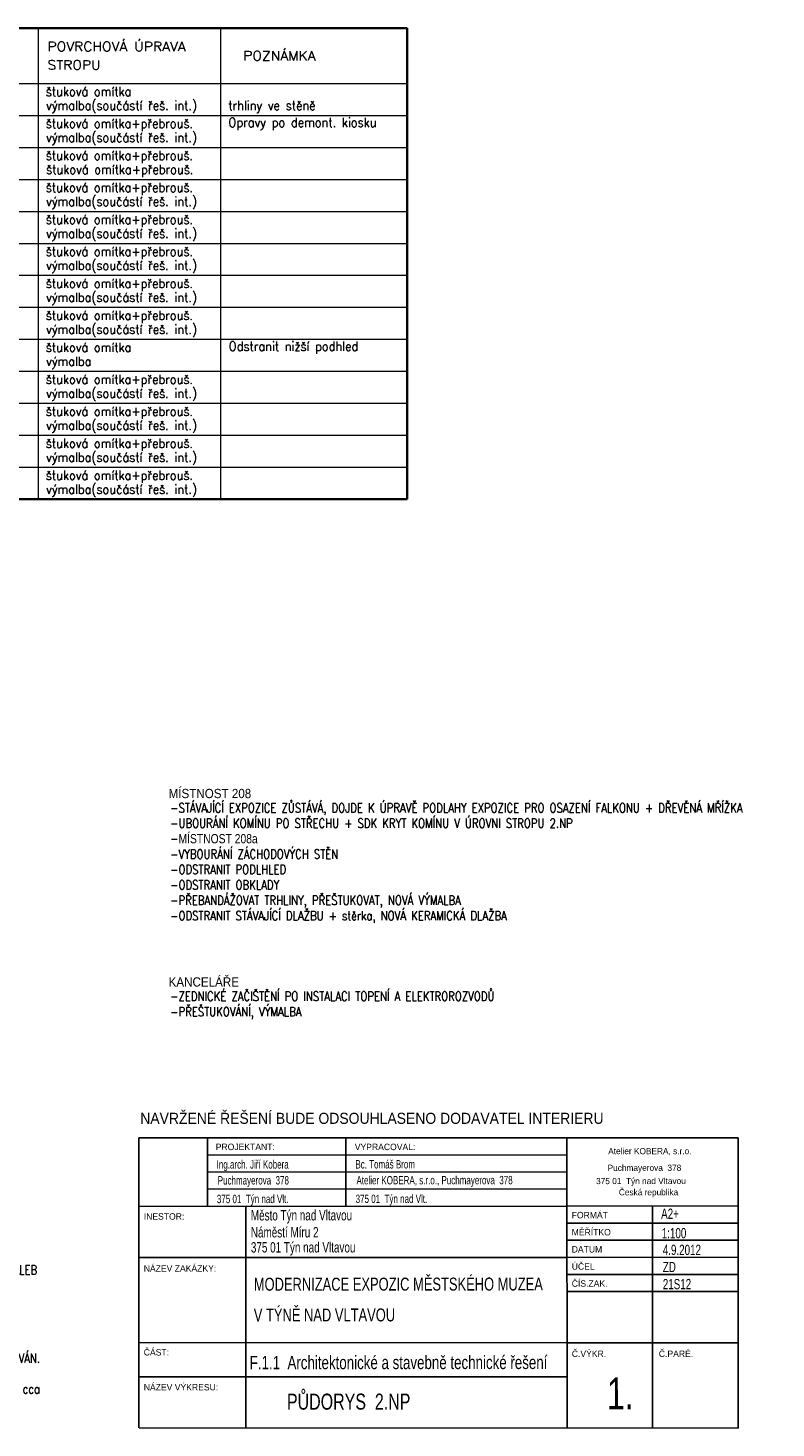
# Model space of a CAD drawing. Header units: millimetres. Extents: x 51292 to 288261, y 1680 to 40825.
# Tile 9 of 10: x 220287 to 240519, y 1680 to 39552. Entities that reach past the tile are written whole.
import ezdxf

# ---------------------------------------------------------------- set-up
doc = ezdxf.new("R2010")
doc.units = ezdxf.units.MM
doc.layers.add('FORMATY', color=7, linetype='Continuous')
for name, color, linetype, lineweight in [('Koty', 1, 'Continuous', 13), ('Tabulky', 7, 'Continuous', 13), ('Text', 40, 'Continuous', 13), ('Tlusta', 6, 'Continuous', 35)]:
    doc.layers.add(name, color=color, linetype=linetype, lineweight=lineweight)
doc.styles.add('ARIAL100', font='arial.ttf', dxfattribs={"width": 0.9})
doc.styles.add('ARIEL CE', font='arial.ttf')
doc.styles.add('ROMAN', font='roman')
doc.styles.add('ROMANS100', font='romans.shx', dxfattribs={"width": 0.8})
doc.styles.add('Tom1', font='romans.shx', dxfattribs={"width": 1.1})

msp = doc.modelspace()

# ---------------------------------------------------------------- linework, layer by layer
msp.add_line((223287.4, 9526.2), (239498.4, 9526.2))
at = {"layer": 'FORMATY', "ltscale": 30}
for p, q in [((223287.4, 9526.2, -9.8), (223287.2, 1680.8, -19.6)), ((234868, 1680, -9.8), (234863.4, 9526.2, -9.8)), ((239498.4, 9526.2, -9.8), (239498.4, 1679.7, -9.8)), ((234865.7, 3987.4, -19.6), (239498.5, 3987.4, -19.6)), ((239498.4, 1679.7, -9.8), (223290, 1680.8, -9.8))]:
    msp.add_line(p, q, dxfattribs=at)
at = {"layer": 'FORMATY'}
for p, q in [((225142.1, 9526.2, -9.8), (225143.7, 7674.2, -9.8)), ((228883.2, 9526.2, -9.8), (228884.8, 7679, -9.8)), ((225142.5, 9064.8, -19.6), (234863.7, 9073.1, -19.6)), ((225142.9, 8601.8, -19.6), (234864.1, 8610.1, -19.6)), ((225143.3, 8138.8, -19.6), (234864.5, 8147.1, -19.6)), ((223289, 7674.2, -19.6), (234864.9, 7684.1, -19.6)), ((226182, 7676.7, -9.8), (226183.1, 1680.5, -9.8)), ((234864.9, 7684.1, -9.8), (239495.2, 7688.1, -9.8)), ((237179.8, 7686.1, -9.8), (237181.8, 5370.9, -9.8)), ((234865.3, 7221, -9.8), (239495.6, 7225, -9.8)), ((234865.7, 6758, -9.8), (239496, 6762, -9.8)), ((234866.1, 6295, -9.8), (223290.2, 6296.1, -9.8)), ((234866.1, 6295, -9.8), (239496.4, 6299, -9.8)), ((234866.5, 5832, -9.8), (239496.8, 5836, -9.8)), ((234866.9, 5368.9, -9.8), (239497.2, 5372.8, -9.8)), ((237181.8, 5370.9, -9.8), (237182.8, 1679.9, -9.8)), ((234865.7, 3987.4, -9.8), (223289.7, 3988.4, -9.8)), ((234865.6, 3065, -9.8), (223289.6, 3066.1, -9.8))]:
    msp.add_line(p, q, dxfattribs=at)
at = {"layer": 'Tabulky'}
for p, q in [((220565.6, 39552.3), (220565.6, 26805.6)), ((225492.3, 39552.3), (225492.3, 26805.6)), ((201301.9, 38052.3), (230541.7, 38052.3)), ((201301.9, 37187.2), (230541.7, 37187.2)), ((201301.9, 36322.1), (230541.7, 36322.1)), ((201301.9, 35456.9), (230541.7, 35456.9)), ((201301.9, 34591.8), (230541.7, 34591.8)), ((201301.9, 33726.7), (230541.7, 33726.7)), ((201301.9, 32861.6), (230541.7, 32861.6)), ((201301.9, 31996.4), (230541.7, 31996.4)), ((201301.9, 31131.3), (230541.7, 31131.3)), ((201301.9, 30266.2), (230541.7, 30266.2)), ((201301.9, 29401), (230541.7, 29401)), ((201301.9, 28535.9), (230541.7, 28535.9)), ((201301.9, 27670.8), (230541.7, 27670.8))]:
    msp.add_line(p, q, dxfattribs=at)
at = {"layer": 'Tlusta'}
for p, q in [((201301.9, 39552.3), (230541.7, 39552.3)), ((230541.7, 39552.3), (230541.7, 26805.6)), ((201301.9, 26805.6), (230541.7, 26805.6))]:
    msp.add_line(p, q, dxfattribs=at)

# ---------------------------------------------------------------- texts
at = {"layer": 'FORMATY', "style": 'ROMAN'}
for s, height, p in [('PROJEKTANT:', 173.635, (225365.3, 9197, -9.8)), ('VYPRACOVAL:', 173.635, (229126.5, 9195.8, -9.8)), ('FORMÁT', 173.64, (234993.3, 7352, -9.8)), ('INESTOR:', 173.64, (223418.3, 7315.5, -9.8)), ('MĚŘÍTKO', 173.64, (234993.7, 6888.9, -9.8)), ('DATUM', 173.64, (234994.1, 6425.9, -9.8)), ('NÁZEV ZAKÁZKY:', 173.635, (223418.3, 5909.3, -9.8)), ('ÚČEL', 173.64, (234994.5, 5962.9, -9.8)), ('ČÍS.ZAK.', 173.64, (234994.9, 5499.9, -9.8)), ('ČÁST:', 173.64, (223418.3, 3641, -9.8)), ('Č.VÝKR.', 173.64, (234997, 3600.9, -9.8)), ('Č.PARÉ.', 173.64, (237350.3, 3600.9, -9.8)), ('NÁZEV VÝKRESU:', 173.635, (223418.3, 2694.7, -9.8))]:
    msp.add_text(s, height=height, rotation=0.04918, dxfattribs=at).set_placement(p)
at = {"layer": 'FORMATY', "style": 'ROMAN', "oblique": 0}
for s, height, rotation, width, p in [('Atelier KOBERA, s.r.o.', 167.489, 0.04918, 1, (235981.1, 9085.3, -33.3)), ('Puchmayerova  378', 167.489, 0.04918, 1, (235964.9, 8634, -33.3)), ('375 01  Týn nad Vltavou', 167.489, 0.04918, 1, (235652.6, 8276.4, -33.3)), ('Česká republika', 167.489, 0.04918, 1, (236268.6, 7973.4, -33.3)), ('Město Týn nad Vltavou', 280.349, 0.04919, 0.714286, (226315.4, 7294.1, 28076.4)), ('Náměstí Míru 2', 280.349, 0.04919, 0.714286, (226315.4, 6834.3, 28076.4)), ('375 01 Týn nad Vltavou', 280.349, 0.04919, 0.714286, (226315.4, 6426.4, 28076.4))]:
    msp.add_text(s, height=height, rotation=rotation, dxfattribs=dict(at, width=width)).set_placement(p)
at = {"layer": 'FORMATY', "width": 0.714286}
for s, height, style, p in [('Ing.arch. Jiří Kobera', 226.698, 'ROMAN', (225389.7, 8696.1, 10)), ('Bc. Tomáš Brom', 226.698, 'ROMAN', (229142.7, 8699.4, 10)), ('Puchmayerova  378', 226.698, 'ROMAN', (225419.4, 8265.8, 10)), ('Atelier KOBERA, s.r.o., Puchmayerova  378', 226.698, 'ROMAN', (229172.4, 8269, 10)), ('375 01  Týn nad Vlt.', 226.698, 'ROMAN', (225396, 7762.8, 10)), ('375 01  Týn nad Vlt.', 226.698, 'ROMAN', (229149.1, 7766, 10)), ('A2+', 277.82, 'ROMAN', (237413, 7337, -9.8)), ('1:100', 277.82, 'ROMAN', (237430.3, 6811.1, -9.8)), ('4.9.2012', 277.82, 'ROMAN', (237457.7, 6359, -9.8)), ('ZD', 277.82, 'ROMAN', (237458.1, 5896, -9.8)), ('MODERNIZACE EXPOZIC MĚSTSKÉHO MUZEA', 350, 'ARIEL CE', (226394.8, 5393.5, -18)), ('21S12', 277.82, 'ROMAN', (237458.2, 5433, -9.8)), ('V TÝNĚ NAD VLTAVOU', 350, 'ARIEL CE', (226394.8, 4560.6, -18)), ('F.1.1  Architektonické a stavebně technické řešení', 361.161, 'ARIEL CE', (226284.7, 3268.6, -9.8)), ('1.', 866.79, 'ARIEL CE', (235947.9, 2180.3, -9.8)), ('PŮDORYS  2.NP ', 433.393, 'ARIEL CE', (227291.2, 2175.2, -9.8))]:
    msp.add_text(s, height=height, rotation=0.04918, dxfattribs=dict(at, style=style)).set_placement(p)
at = {"layer": 'Koty', "attachment_point": 1}
for s, insert, char_height, width, style in [('\\pi-250,l250;-STÁVAJÍCÍ EXPOZICE ZŮSTÁVÁ, DOJDE K ÚPRAVĚ PODLAHY EXPOZICE PRO OSAZENÍ FALKONU + DŘEVĚNÁ MŘÍŽKA\\P-UBOURÁNÍ KOMÍNU PO STŘECHU + SDK KRYT KOMÍNU V ÚROVNI STROPU 2.NP\\P-{\\fArial|b0|i0|c238|p34;MÍST\\fArial|b0|i0|c0|p34;NO\\fArial|b0|i0|c238|p34;ST\\fArial|b0|i0|c0|p34; \\fArial|b0|i0|c238|p34;208a\\P\\pi0,l750;}-VYBOURÁNÍ ZÁCHODOVÝCH STĚN\\P-ODSTRANIT PODLHLED\\P-ODSTRANIT OBKLADY\\P-PŘEBANDÁŽOVAT TRHLINY, PŘEŠTUKOVAT, NOVÁ VÝMALBA\\P-ODSTRANIT STÁVAJÍCÍ DLAŽBU + stěrka, NOVÁ KERAMICKÁ DLAŽBA', (224134.9, 18580.9), 250, 14636.638, 'ROMANS100'), ('-ZEDNICKÉ ZAČIŠTĚNÍ PO INSTALACI TOPENÍ A ELEKTROROZVODŮ\\P-PŘEŠTUKOVÁNÍ, VÝMALBA', (224134.9, 13483.4), 250, 14636.638, 'ROMANS100'), ('NAVRŽENÉ ŘEŠENÍ BUDE ODSOUHLASENO DODAVATEL INTERIERU', (223323.4, 10207.2), 300, 14636.638, 'ARIAL100'), ('- PŘI RESTAURÁTORSKÉM PRŮZKUMU BYLA POD VÝMALBOU ZJIŠTĚNA PŘÍTOMNOST BAROKNÍCH MALEB. UVOLNĚNÉ ČÁSTI STÁVAJÍCÍCH VÝMALEB (KROMĚ PODKLADNÍ VRSTVY BAROKNÍ VÝMALBY!) BUDOU SEŠKRÁBÁNY A CELÝ PROSTOR PŘEŠTUKOVÁN A NOVĚ VYMALOVÁN.\\P- ROZVODY INSTALACÍ BUDOU V INSTALAČNÍCH ŽLABECH A LIŠTÁCH, NEBUDE ZASAHOVÁNO DO PŮVODNÍCH VÝMALEB!!!', (201249.8, 6083), 250, 21111.486, 'ROMANS100'), ('- PŘI RESTAURÁTORSKÉM PRŮZKUMU BYLA POD VÝMALBOU ZJIŠTĚNA PŘÍTOMNOST BAROKNÍCH MALEB. UVOLNĚNÉ ČÁSTI STÁVAJÍCÍCH                     VÝMALEB (KROMĚ PODKLADNÍ VRSTVY BAROKNÍ VÝMALBY!) BUDOU SEŠKRÁBÁNY A CELÝ PROSTOR PŘEŠTUKOVÁN A NOVĚ VYMALOVÁN.\\P- ROZVODY INSTALACÍ BUDOU V INSTALAČNÍCH ŽLABECH A LIŠTÁCH, NEBUDE ZASAHOVÁNO DO PŮVODNÍCH VÝMALEB!!!\\P- U VCHODOVÝCH DVEŘÍ MEZI MÍSTNOSTMI 203-205, 203-202 a 203-kancelář BUDE RESTAUROVÁNA STÁVAJÍCÍ BAROKNÍ VÝMALBA V ŠÍŘI cca 1m PO CELÉM OBVODU DVEŘÍ', (201249.8, 4109.5), 250, 21111.486, 'ROMANS100')]:
    msp.add_mtext(s, dxfattribs=dict(at, insert=insert, char_height=char_height, width=width, style=style))
at = {"layer": 'Text'}
for s, style, width, p in [('POVRCHOVÁ ÚPRAVA', 'Tom1', 1.1, (220815.6, 38927.3)), ('STROPU', 'Tom1', 1.1, (220815.6, 38427.3)), ('POZNÁMKA', 'Tom1', 1.1, (226108.9, 38677.3)), ('štuková omítka', 'Tom1', 0.9, (220768.6, 37709.9)), ('výmalba(součástí řeš. int.)', 'Tom1', 0.9, (220778, 37331.7)), ('trhliny ve stěně', 'Tom1', 0.9, (225704.7, 37331.7)), ('štuková omítka+přebrouš.', 'Tom1', 0.9, (220768.6, 36844.8)), ('Opravy po demont. kiosku', 'Tom1', 0.9, (225711.2, 36874)), ('výmalba(součástí řeš. int.)', 'Tom1', 0.9, (220778, 36466.6)), ('štuková omítka+přebrouš.', 'Tom1', 0.9, (220768.6, 35979.7)), ('štuková omítka+přebrouš.', 'Tom1', 0.9, (220778, 35601.5)), ('štuková omítka+přebrouš.', 'Tom1', 0.9, (220768.6, 35114.5)), ('výmalba(součástí řeš. int.)', 'Tom1', 0.9, (220778, 34736.3)), ('štuková omítka+přebrouš.', 'Tom1', 0.9, (220768.6, 34249.4)), ('výmalba(součástí řeš. int.)', 'Tom1', 0.9, (220778, 33871.2)), ('štuková omítka+přebrouš.', 'Tom1', 0.9, (220768.6, 33384.3)), ('výmalba(součástí řeš. int.)', 'Tom1', 0.9, (220778, 33006.1)), ('štuková omítka+přebrouš.', 'Tom1', 0.9, (220768.6, 32519.1)), ('výmalba(součástí řeš. int.)', 'Tom1', 0.9, (220778, 32140.9)), ('štuková omítka+přebrouš.', 'Tom1', 0.9, (220768.6, 31654)), ('výmalba(součástí řeš. int.)', 'Tom1', 0.9, (220778, 31275.8)), ('štuková omítka', 'Tom1', 0.9, (220768.6, 30788.9)), ('Odstranit nižší podhled', 'Tom1', 0.9, (225719.2, 30818)), ('výmalba', 'Tom1', 0.9, (220778, 30410.7)), ('štuková omítka+přebrouš.', 'Tom1', 0.9, (220768.6, 29923.8)), ('výmalba(součástí řeš. int.)', 'Tom1', 0.9, (220778, 29545.5)), ('štuková omítka+přebrouš.', 'Tom1', 0.9, (220768.6, 29058.6)), ('výmalba(součástí řeš. int.)', 'Tom1', 0.9, (220778, 28680.4)), ('štuková omítka+přebrouš.', 'Tom1', 0.9, (220768.6, 28193.5)), ('výmalba(součástí řeš. int.)', 'Tom1', 0.9, (220778, 27815.3)), ('štuková omítka+přebrouš.', 'Tom1', 0.9, (220768.6, 27328.4)), ('výmalba(součástí řeš. int.)', 'Tom1', 0.9, (220778, 26950.2)), ('MÍSTNOST 208', 'ARIAL100', 0.9, (224090, 18719.2)), ('KANCELÁŘE', 'ARIAL100', 0.9, (224090, 13621.7))]:
    msp.add_text(s, height=250, dxfattribs=dict(at, style=style, width=width)).set_placement(p)

doc.saveas('drawing.dxf')
